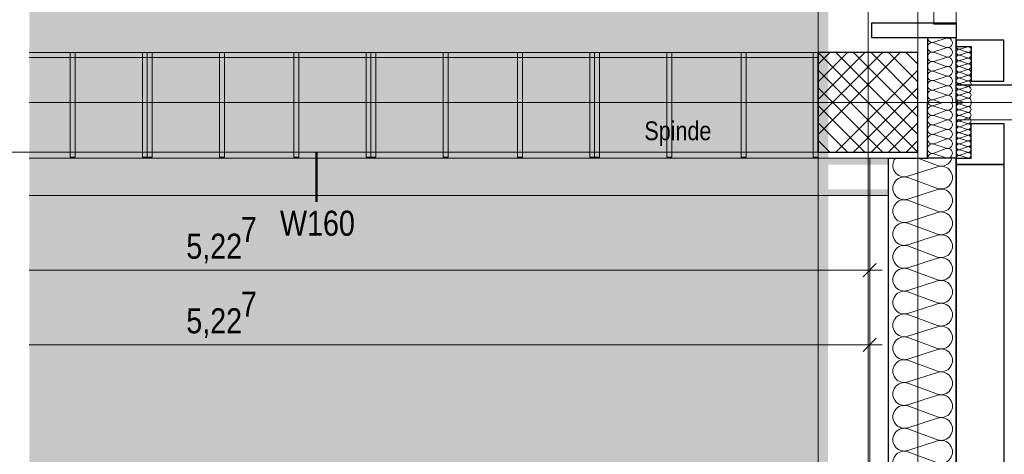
# Model space of a CAD drawing. Extents: x -634 to 300, y 62 to 1102.
# Tile 34 of 125: x -555 to -476, y 513 to 548. Entities that reach past the tile are written whole.
import ezdxf
from ezdxf.lldxf.tags import DXFTag

# ---------------------------------------------------------------- set-up
doc = ezdxf.new("R2010")
doc.units = 0
doc.layers.get('0').update_dxf_attribs({"lineweight": 13})
for name, color, linetype, lineweight, true_color in [('00 -Bauelemente -Gipskarton', 7, 'Continuous', 9, 0xff7fe6), ('30 -33 Aussenwände- 3 Aussenstützen', 7, 'Continuous', 50, 0x0000dd), ('30 -33 Aussenwände- 7 Fassade_ Elemente', 7, 'Continuous', 9, 0x00aacc), ('30 -34 Innenwände- 2 nichttragend', 7, 'Continuous', 18, 0xff7fe6), ('30 -35 Decken- 1 Konstruktion-Träger- Stahlbeton', 7, 'Continuous', 13, 0x33aa00), ('60- 61 allgemeine Ausstattung- 1 Möbel', 9, 'Continuous', 9, 0x808080), ('70 -72 Beschriftung- 1 Beschriftung allgemein', 7, 'Continuous', 9, 0xff6633), ('70 -76 Bemaßung- 2 Allgemein', 9, 'Continuous', 5, 0x808080), ('iwb_Layout Achsbezeichung', 1, 'Continuous', 13, 0xff0000), ('iwb_Layout BA_Markierung', 7, 'Continuous', 9, 0xbadcdc)]:
    doc.layers.add(name, color=color, linetype=linetype, lineweight=lineweight, true_color=true_color)
doc.layers.add('70 -71 Achsen- 1 Gebäudeachsen', color=7, linetype='STRICHPUNKT2-A06CPW00L0', lineweight=18)
doc.layers.add('70 -75 Raumstempel- 3 Wandstempel', color=7, linetype='Continuous', lineweight=50)
doc.styles.get("Standard").update_dxf_attribs({"font": 'ARIALN.TTF'})
tags = doc.linetypes.add('grob-A06CPVZVL0', pattern=[14, 3, -8, 3]).pattern_tags.tags
tags[8:9] = [DXFTag(74, 4), DXFTag(75, 0), DXFTag(340, '0'), DXFTag(46, 0.0), DXFTag(50, 0.0), DXFTag(44, 0.0), DXFTag(45, 0.0)]
tags[6:7] = [DXFTag(74, 4), DXFTag(75, 0), DXFTag(340, '0'), DXFTag(46, 0.0), DXFTag(50, 0.0), DXFTag(44, 0.0), DXFTag(45, 0.0)]
tags[4:5] = [DXFTag(74, 4), DXFTag(75, 0), DXFTag(340, '0'), DXFTag(46, 0.0), DXFTag(50, 0.0), DXFTag(44, 0.0), DXFTag(45, 0.0)]
tags = doc.linetypes.add('STRICHPUNKT2', pattern=[12.7, 6.35, -3.175, 0, -3.175]).pattern_tags.tags
tags[10:11] = [DXFTag(74, 4), DXFTag(75, 0), DXFTag(340, '0'), DXFTag(46, 0.0), DXFTag(50, 0.0), DXFTag(44, 0.0), DXFTag(45, 0.0)]
tags[8:9] = [DXFTag(74, 4), DXFTag(75, 0), DXFTag(340, '0'), DXFTag(46, 0.0), DXFTag(50, 0.0), DXFTag(44, 0.0), DXFTag(45, 0.0)]
tags[6:7] = [DXFTag(74, 4), DXFTag(75, 0), DXFTag(340, '0'), DXFTag(46, 0.0), DXFTag(50, 0.0), DXFTag(44, 0.0), DXFTag(45, 0.0)]
tags[4:5] = [DXFTag(74, 4), DXFTag(75, 0), DXFTag(340, '0'), DXFTag(46, 0.0), DXFTag(50, 0.0), DXFTag(44, 0.0), DXFTag(45, 0.0)]
tags = doc.linetypes.add('STRICHPUNKT2-A06CPW00L0', pattern=[12.7, 6.35, -3.175, 0, -3.175]).pattern_tags.tags
tags[10:11] = [DXFTag(74, 4), DXFTag(75, 0), DXFTag(340, '0'), DXFTag(46, 0.0), DXFTag(50, 0.0), DXFTag(44, 0.0), DXFTag(45, 0.0)]
tags[8:9] = [DXFTag(74, 4), DXFTag(75, 0), DXFTag(340, '0'), DXFTag(46, 0.0), DXFTag(50, 0.0), DXFTag(44, 0.0), DXFTag(45, 0.0)]
tags[6:7] = [DXFTag(74, 4), DXFTag(75, 0), DXFTag(340, '0'), DXFTag(46, 0.0), DXFTag(50, 0.0), DXFTag(44, 0.0), DXFTag(45, 0.0)]
tags[4:5] = [DXFTag(74, 4), DXFTag(75, 0), DXFTag(340, '0'), DXFTag(46, 0.0), DXFTag(50, 0.0), DXFTag(44, 0.0), DXFTag(45, 0.0)]

# ---------------------------------------------------------------- blocks, each defined once
blk = doc.blocks.new('Polygon-A06CPVZPL0')
at = {"color": 0, "linetype": 'ByBlock', "lineweight": -2, "ltscale": 0.13}
blk.add_solid([(-490.312, 86.033), (-554.534, 85.862), (-490.147, 1071.438), (-554.534, 1071.438)], dxfattribs=at)
blk = doc.blocks.new('Referenz-A06CPW02L0')
at = {"layer": '00 -Bauelemente -Gipskarton', "color": 0, "linetype": 'Continuous', "lineweight": 0, "ltscale": 0.13}
for points in [[(-485.393, 536.384), (-554.534, 536.384), (-554.534, 536.216)], [(-485.393, 536.384), (-554.534, 536.216), (-554.534, 536.134)], [(-485.393, 536.384), (-554.534, 536.134), (-485.393, 536.134)], [(-485.393, 536.134), (-554.534, 536.134), (-554.534, 535.967)], [(-485.393, 536.134), (-554.534, 535.967), (-554.534, 535.884)], [(-485.393, 536.134), (-554.534, 535.884), (-485.393, 535.884)], [(-485.393, 533.884), (-554.534, 533.884), (-554.534, 533.72)], [(-485.393, 533.884), (-554.534, 533.72), (-554.534, 533.634)], [(-485.393, 533.884), (-554.534, 533.634), (-485.393, 533.634)], [(-485.393, 533.634), (-554.534, 533.634), (-554.534, 533.47)], [(-485.393, 533.634), (-554.534, 533.47), (-554.534, 533.384)], [(-485.393, 533.634), (-554.534, 533.384), (-485.393, 533.384)]]:
    blk.add_solid(points, dxfattribs=at)
at = {"layer": '30 -33 Aussenwände- 3 Aussenstützen', "color": 0, "lineweight": 9}
for p, q in [((-491.033, 544.884), (-483.033, 536.884)), ((-484.448, 544.884), (-491.033, 538.298)), ((-485.862, 544.884), (-491.033, 539.712)), ((-487.276, 544.884), (-491.033, 541.126)), ((-488.69, 544.884), (-491.033, 542.54)), ((-490.104, 544.884), (-491.033, 543.955)), ((-489.619, 544.884), (-483.033, 538.298)), ((-488.205, 544.884), (-483.033, 539.712)), ((-486.791, 544.884), (-483.033, 541.126)), ((-485.376, 544.884), (-483.033, 542.54)), ((-483.962, 544.884), (-483.033, 543.955)), ((-491.033, 543.469), (-484.448, 536.884)), ((-483.033, 543.469), (-489.619, 536.884)), ((-491.033, 542.055), (-485.862, 536.884)), ((-483.033, 542.055), (-488.205, 536.884)), ((-487.033, 541.884), (-487.033, 539.884)), ((-491.033, 540.641), (-487.276, 536.884)), ((-488.033, 540.884), (-486.033, 540.884)), ((-483.033, 540.641), (-486.791, 536.884)), ((-491.033, 539.227), (-488.69, 536.884)), ((-483.033, 539.227), (-485.376, 536.884)), ((-491.033, 537.812), (-490.104, 536.884)), ((-483.033, 537.812), (-483.962, 536.884))]:
    blk.add_line(p, q, dxfattribs=at)
at = {"layer": '30 -33 Aussenwände- 3 Aussenstützen', "color": 0, "linetype": 'Continuous', "lineweight": 25, "ltscale": 0.25}
for p, q in [((-483.033, 544.884), (-491.033, 544.884)), ((-491.033, 544.884), (-491.033, 536.884)), ((-483.033, 536.884), (-483.033, 544.884)), ((-491.033, 536.884), (-483.033, 536.884))]:
    blk.add_line(p, q, dxfattribs=at)
at = {"layer": '30 -33 Aussenwände- 7 Fassade_ Elemente', "color": 0, "linetype": 'Continuous', "lineweight": 18, "ltscale": 0.18}
for p, q in [((-481.733, 547.184), (-481.733, 548.984)), ((-479.933, 548.984), (-479.933, 547.184)), ((-479.933, 547.184), (-481.733, 547.184))]:
    blk.add_line(p, q, dxfattribs=at)
at = {"layer": '30 -33 Aussenwände- 7 Fassade_ Elemente', "color": 0, "linetype": 'Continuous', "lineweight": 25, "ltscale": 0.25}
for p, q in [((-486.733, 546.084), (-486.733, 547.284)), ((-486.733, 547.284), (-479.933, 547.284)), ((-479.933, 547.284), (-479.933, 546.084)), ((-479.933, 546.084), (-486.733, 546.084)), ((-479.933, 546.084), (-482.233, 546.084)), ((-482.233, 546.084), (-482.233, 540.884)), ((-479.933, 540.884), (-479.933, 546.084)), ((-476.093, 545.884), (-479.933, 545.884)), ((-479.933, 545.884), (-479.933, 545.384)), ((-479.933, 545.384), (-478.733, 545.384)), ((-478.733, 545.384), (-478.733, 542.584)), ((-476.093, 542.584), (-476.093, 545.884)), ((-479.933, 542.284), (-475.093, 542.284)), ((-478.733, 542.584), (-476.093, 542.584)), ((-482.233, 536.384), (-482.233, 540.884)), ((-482.233, 536.384), (-482.233, 540.884)), ((-479.933, 540.884), (-479.933, 375.884)), ((-479.933, 540.884), (-479.933, 536.384)), ((-478.733, 536.384), (-478.733, 539.184)), ((-478.733, 539.184), (-476.093, 539.184)), ((-476.093, 539.184), (-476.093, 535.884)), ((-485.393, 380.384), (-485.393, 536.384)), ((-485.393, 536.384), (-482.233, 536.384)), ((-479.933, 536.384), (-482.233, 536.384)), ((-479.933, 536.384), (-478.733, 536.384)), ((-479.933, 535.884), (-479.933, 536.384)), ((-479.933, 380.884), (-479.933, 535.884)), ((-479.933, 535.884), (-476.093, 535.884)), ((-476.093, 535.884), (-479.933, 535.884)), ((-476.093, 535.884), (-476.093, 380.884))]:
    blk.add_line(p, q, dxfattribs=at)
at = {"layer": '30 -33 Aussenwände- 7 Fassade_ Elemente', "color": 0, "linetype": 'Continuous', "ltscale": 0.13}
for p, q in [((-481.733, 545.714), (-480.733, 546.035)), ((-480.733, 545.307), (-481.733, 545.676)), ((-481.733, 544.948), (-480.733, 545.269)), ((-481.733, 544.948), (-480.733, 545.269)), ((-479.633, 545.162), (-479.033, 545.354)), ((-480.733, 544.541), (-481.733, 544.91)), ((-480.733, 544.541), (-481.733, 544.91)), ((-481.733, 544.182), (-480.733, 544.503)), ((-479.634, 544.702), (-479.033, 544.894)), ((-479.634, 544.702), (-479.033, 544.894)), ((-479.034, 544.457), (-479.634, 544.68)), ((-479.034, 544.457), (-479.634, 544.68)), ((-479.634, 544.242), (-479.034, 544.435)), ((-479.033, 544.917), (-479.633, 545.139)), ((-480.733, 543.775), (-481.733, 544.144)), ((-481.733, 543.416), (-480.733, 543.737)), ((-479.034, 543.998), (-479.634, 544.22)), ((-479.634, 543.783), (-479.034, 543.975)), ((-479.034, 543.538), (-479.634, 543.76)), ((-480.733, 543.009), (-481.733, 543.378)), ((-481.733, 542.65), (-480.733, 542.971)), ((-481.733, 542.65), (-480.733, 542.971)), ((-479.635, 543.323), (-479.034, 543.516)), ((-479.035, 543.078), (-479.635, 543.301)), ((-479.635, 542.864), (-479.035, 543.056)), ((-479.035, 542.619), (-479.635, 542.841)), ((-480.733, 542.243), (-481.733, 542.612)), ((-480.733, 542.243), (-481.733, 542.612)), ((-481.733, 541.884), (-480.733, 542.205)), ((-481.733, 541.884), (-480.733, 542.205)), ((-479.636, 541.944), (-479.036, 542.137)), ((-479.636, 541.944), (-479.036, 542.137)), ((-479.635, 542.404), (-479.035, 542.596)), ((-479.035, 542.159), (-479.635, 542.381)), ((-487.033, 539.884), (-487.033, 541.884)), ((-487.033, 539.884), (-487.033, 541.884)), ((-480.733, 541.476), (-481.733, 541.846)), ((-481.733, 541.118), (-480.733, 541.439)), ((-479.036, 541.699), (-479.636, 541.922)), ((-479.036, 541.699), (-479.636, 541.922)), ((-479.636, 541.485), (-479.036, 541.677)), ((-479.636, 541.485), (-479.036, 541.677)), ((-479.036, 541.24), (-479.636, 541.462)), ((-486.033, 540.884), (-488.033, 540.884)), ((-486.033, 540.884), (-488.033, 540.884)), ((-481.733, 541.08), (-481.202, 540.884)), ((-481.733, 540.621), (-481.023, 540.884)), ((-481.733, 540.583), (-480.733, 540.262)), ((-479.636, 541.025), (-479.036, 541.217)), ((-479.636, 541.002), (-479.314, 540.883)), ((-479.636, 540.765), (-479.314, 540.884)), ((-479.636, 540.742), (-479.036, 540.55)), ((-479.036, 540.527), (-479.636, 540.305)), ((-480.733, 540.224), (-481.733, 539.855)), ((-481.733, 539.817), (-480.733, 539.496)), ((-481.733, 539.817), (-480.733, 539.496)), ((-479.636, 540.282), (-479.036, 540.09)), ((-479.636, 540.282), (-479.036, 540.09)), ((-479.036, 540.068), (-479.636, 539.845)), ((-479.036, 540.068), (-479.636, 539.845)), ((-479.636, 539.823), (-479.036, 539.63)), ((-479.636, 539.823), (-479.036, 539.63)), ((-480.733, 539.458), (-481.733, 539.089)), ((-480.733, 539.458), (-481.733, 539.089)), ((-481.733, 539.051), (-480.733, 538.73)), ((-481.733, 539.051), (-480.733, 538.73)), ((-475.093, 539.484), (-479.933, 539.484)), ((-479.933, 539.484), (-479.933, 536.384)), ((-479.035, 539.608), (-479.635, 539.386)), ((-479.635, 539.363), (-479.035, 539.171)), ((-479.035, 539.148), (-479.635, 538.926)), ((-479.635, 538.904), (-479.035, 538.711)), ((-480.733, 538.692), (-481.733, 538.323)), ((-481.733, 538.285), (-480.733, 537.964)), ((-479.035, 538.689), (-479.635, 538.466)), ((-479.635, 538.444), (-479.034, 538.252)), ((-479.034, 538.229), (-479.634, 538.007)), ((-480.733, 537.926), (-481.733, 537.557)), ((-480.733, 537.926), (-481.733, 537.557)), ((-481.733, 537.519), (-480.733, 537.198)), ((-481.733, 537.519), (-480.733, 537.198)), ((-479.634, 537.984), (-479.034, 537.792)), ((-479.034, 537.769), (-479.634, 537.547)), ((-479.634, 537.525), (-479.034, 537.332)), ((-479.034, 537.31), (-479.634, 537.087)), ((-479.034, 537.31), (-479.634, 537.087)), ((-480.733, 537.16), (-481.733, 536.791)), ((-481.733, 536.753), (-480.733, 536.432)), ((-479.634, 537.065), (-479.033, 536.873)), ((-479.634, 537.065), (-479.033, 536.873)), ((-479.033, 536.85), (-479.633, 536.628)), ((-479.633, 536.605), (-479.033, 536.413)), ((-479.933, 536.384), (-486.893, 536.384)), ((-486.893, 536.384), (-486.893, 380.384)), ((-481.433, 535.707), (-483.833, 534.936)), ((-481.433, 535.797), (-483.02, 536.384)), ((-483.833, 534.846), (-481.433, 533.958)), ((-481.433, 533.868), (-483.833, 533.097)), ((-481.433, 533.868), (-483.833, 533.097)), ((-483.833, 533.007), (-481.433, 532.12)), ((-483.833, 533.007), (-481.433, 532.12)), ((-481.433, 532.03), (-483.833, 531.259)), ((-481.433, 532.03), (-483.833, 531.259)), ((-483.833, 531.169), (-481.433, 530.281)), ((-481.433, 530.191), (-483.833, 529.42)), ((-483.833, 529.33), (-481.433, 528.443)), ((-481.433, 528.353), (-483.833, 527.581)), ((-483.833, 527.491), (-481.433, 526.604)), ((-481.433, 526.514), (-483.833, 525.743)), ((-483.833, 525.653), (-481.433, 524.766)), ((-481.433, 524.676), (-483.833, 523.904)), ((-483.833, 523.814), (-481.433, 522.927)), ((-481.433, 522.837), (-483.833, 522.066)), ((-483.833, 521.976), (-481.433, 521.089)), ((-481.433, 520.999), (-483.833, 520.227)), ((-483.833, 520.137), (-481.433, 519.25)), ((-481.433, 519.16), (-483.833, 518.389)), ((-483.833, 518.299), (-481.433, 517.412)), ((-481.433, 517.322), (-483.833, 516.55)), ((-483.833, 516.46), (-481.433, 515.573)), ((-481.433, 515.483), (-483.833, 514.712)), ((-483.833, 514.622), (-481.433, 513.735)), ((-481.433, 513.645), (-483.833, 512.873)), ((-483.833, 512.783), (-481.433, 511.896))]:
    blk.add_line(p, q, dxfattribs=at)
for centre, major_axis, end_param in [((-481.851, 546.078), (-0.383, 0.005), 1.896254), ((-480.616, 545.671), (-0.117, -0.364), 3.765224), ((-481.851, 545.312), (0.117, 0.364), 3.764652), ((-481.851, 545.312), (0.117, 0.364), 3.764652), ((-480.616, 544.905), (-0.117, -0.364), 3.765224), ((-480.616, 544.905), (-0.117, -0.364), 3.765224), ((-479.703, 545.38), (-0.23, 0.003), 1.896254), ((-478.963, 545.135), (-0.071, -0.219), 3.765224), ((-481.851, 544.546), (0.117, 0.364), 3.764652), ((-481.851, 544.546), (0.117, 0.364), 3.764652), ((-480.616, 544.139), (-0.117, -0.364), 3.765224), ((-479.704, 544.921), (0.071, 0.219), 3.764652), ((-479.704, 544.921), (0.071, 0.219), 3.764652), ((-479.704, 544.461), (0.071, 0.219), 3.764652), ((-479.704, 544.461), (0.071, 0.219), 3.764652), ((-478.963, 544.676), (-0.071, -0.219), 3.765224), ((-478.963, 544.676), (-0.071, -0.219), 3.765224), ((-478.963, 544.216), (-0.071, -0.219), 3.765224), ((-481.851, 543.78), (0.117, 0.364), 3.764652), ((-480.616, 543.373), (-0.117, -0.364), 3.765224), ((-479.704, 544.001), (0.071, 0.219), 3.764652), ((-479.705, 543.542), (0.071, 0.219), 3.764652), ((-478.964, 543.757), (-0.071, -0.219), 3.765224), ((-481.851, 543.014), (0.117, 0.364), 3.764652), ((-481.851, 543.014), (-0.31, 0.225), 1.254884), ((-481.851, 543.014), (0.117, 0.364), 1.254884), ((-480.616, 542.607), (-0.117, -0.364), 3.765224), ((-480.616, 542.607), (0.31, 0.225), 1.255075), ((-480.616, 542.607), (0.31, -0.225), 1.255075), ((-479.706, 542.622), (0.071, 0.219), 3.764652), ((-479.705, 543.082), (0.071, 0.219), 3.764652), ((-478.964, 543.297), (-0.071, -0.219), 3.765224), ((-478.965, 542.837), (-0.071, -0.219), 3.765224), ((-481.851, 542.248), (0.117, 0.364), 3.764652), ((-481.851, 542.248), (-0.31, 0.225), 1.254884), ((-481.851, 543.014), (-0.31, -0.225), 1.254884), ((-481.851, 542.248), (0.117, 0.364), 1.254884), ((-481.851, 542.248), (-0.31, -0.225), 1.254884), ((-480.616, 542.607), (-0.117, -0.364), 1.255075), ((-480.616, 541.841), (-0.117, -0.364), 3.765224), ((-480.616, 541.841), (0.31, 0.225), 1.255075), ((-480.616, 541.841), (0.31, -0.225), 1.255075), ((-479.706, 542.163), (0.071, 0.219), 3.764652), ((-479.706, 542.163), (-0.186, 0.135), 1.254884), ((-479.706, 542.163), (0.071, 0.219), 1.254884), ((-479.706, 542.163), (-0.186, -0.135), 1.254884), ((-478.965, 541.918), (-0.071, -0.219), 3.765224), ((-478.965, 541.918), (0.186, 0.135), 1.255075), ((-478.965, 542.378), (-0.071, -0.219), 3.765224), ((-478.965, 541.918), (0.186, -0.135), 1.255075), ((-481.851, 541.482), (-0.31, 0.225), 1.254884), ((-481.851, 541.482), (0.117, 0.364), 1.254884), ((-481.851, 541.482), (-0.31, -0.225), 1.254884), ((-480.616, 541.841), (-0.117, -0.364), 1.255075), ((-480.616, 541.075), (0.332, -0.191), 2.405647), ((-479.707, 541.244), (-0.186, 0.135), 1.254884), ((-479.706, 541.703), (0.071, 0.219), 3.764652), ((-479.706, 541.703), (-0.186, 0.135), 1.254884), ((-479.706, 541.703), (0.071, 0.219), 1.254884), ((-479.706, 541.703), (-0.186, -0.135), 1.254884), ((-479.707, 541.244), (0.071, 0.219), 1.254884), ((-478.965, 541.918), (-0.071, -0.219), 1.255075), ((-478.966, 541.458), (-0.071, -0.219), 3.765224), ((-478.966, 541.458), (0.186, 0.135), 1.255075), ((-478.966, 541.458), (-0.071, -0.219), 1.255075), ((-478.966, 540.999), (0.198, -0.116), 2.411197), ((-478.966, 541.458), (0.186, -0.135), 1.255075), ((-481.851, 540.219), (-0.31, 0.225), 1.254884), ((-481.851, 540.985), (-0.369, -0.102), 1.613483), ((-481.851, 540.716), (0.117, 0.364), 1.428714), ((-481.851, 540.219), (0.117, 0.364), 1.254884), ((-480.616, 540.626), (-0.117, -0.364), 2.619647), ((-479.707, 540.523), (-0.186, 0.135), 1.254884), ((-479.707, 540.784), (0.071, 0.219), 1.434048), ((-479.707, 540.983), (-0.207, -0.1), 1.434048), ((-479.707, 541.244), (-0.186, -0.135), 1.254884), ((-479.707, 540.523), (0.07, 0.219), 1.254884), ((-478.966, 540.768), (-0.07, -0.219), 2.411197), ((-478.966, 540.309), (-0.07, -0.219), 3.765224), ((-478.966, 540.309), (0.186, 0.135), 1.255075), ((-478.966, 540.309), (0.186, -0.135), 1.255075), ((-481.851, 539.453), (0.117, 0.364), 3.764652), ((-481.851, 539.453), (-0.31, 0.225), 1.254884), ((-481.851, 540.219), (-0.31, -0.225), 1.254884), ((-481.851, 539.453), (0.117, 0.364), 1.254884), ((-480.616, 539.86), (-0.117, -0.364), 3.765224), ((-480.616, 539.86), (0.31, 0.225), 1.255075), ((-480.616, 539.86), (0.31, -0.225), 1.255075), ((-479.706, 540.064), (0.07, 0.219), 3.764652), ((-479.706, 540.064), (-0.186, 0.135), 1.254884), ((-479.706, 539.604), (0.07, 0.219), 3.764652), ((-479.706, 539.604), (-0.186, 0.135), 1.254884), ((-479.707, 540.523), (-0.186, -0.135), 1.254884), ((-479.706, 540.064), (0.07, 0.219), 1.254884), ((-479.706, 540.064), (-0.186, -0.135), 1.254884), ((-479.706, 539.604), (0.07, 0.219), 1.254884), ((-478.966, 540.309), (-0.07, -0.219), 1.255075), ((-478.965, 539.849), (-0.07, -0.219), 3.765224), ((-478.965, 539.849), (0.186, 0.135), 1.255075), ((-478.965, 539.849), (-0.07, -0.219), 1.255075), ((-478.965, 539.389), (-0.07, -0.219), 3.765224), ((-478.965, 539.849), (0.186, -0.135), 1.255075), ((-481.851, 538.687), (0.117, 0.364), 3.764652), ((-481.851, 538.687), (-0.31, 0.225), 1.254884), ((-481.851, 539.453), (-0.31, -0.225), 1.254884), ((-481.851, 538.687), (0.117, 0.364), 1.254884), ((-480.616, 539.86), (-0.117, -0.364), 1.255075), ((-480.616, 539.094), (-0.117, -0.364), 3.765224), ((-480.616, 539.094), (0.31, 0.225), 1.255075), ((-480.616, 539.094), (-0.117, -0.364), 1.255075), ((-480.616, 539.094), (0.31, -0.225), 1.255075), ((-479.706, 539.145), (0.07, 0.219), 3.764652), ((-479.705, 538.685), (0.07, 0.219), 3.764652), ((-479.706, 539.604), (-0.186, -0.135), 1.254884), ((-478.965, 538.93), (-0.07, -0.219), 3.765224), ((-481.851, 537.921), (0.117, 0.364), 3.764652), ((-481.851, 537.921), (0.117, 0.364), 3.764652), ((-481.851, 538.687), (-0.31, -0.225), 1.254884), ((-480.616, 538.328), (-0.117, -0.364), 3.765224), ((-479.705, 538.225), (0.07, 0.219), 3.764652), ((-478.964, 538.47), (-0.07, -0.219), 3.765224), ((-478.964, 538.01), (-0.07, -0.219), 3.765224), ((-481.851, 537.155), (0.117, 0.364), 3.764652), ((-481.851, 537.155), (0.117, 0.364), 3.764652), ((-480.616, 537.562), (-0.117, -0.364), 3.765224), ((-480.616, 537.562), (-0.117, -0.364), 3.765224), ((-479.704, 537.766), (0.07, 0.219), 3.764652), ((-479.704, 537.306), (0.07, 0.219), 3.764652), ((-479.704, 537.306), (0.07, 0.219), 3.764652), ((-478.963, 537.551), (-0.07, -0.219), 3.765224), ((-478.963, 537.091), (-0.07, -0.219), 3.765224), ((-478.963, 537.091), (-0.07, -0.219), 3.765224), ((-481.851, 536.389), (0.117, 0.364), 1.896254), ((-480.616, 536.796), (-0.117, -0.364), 3.765224), ((-479.704, 536.846), (0.07, 0.219), 3.764652), ((-479.704, 536.846), (0.07, 0.219), 3.764652), ((-479.703, 536.387), (0.07, 0.219), 1.896254), ((-478.963, 536.632), (-0.07, -0.219), 3.765224), ((-484.115, 535.81), (-0.717, 0.574), 2.557098), ((-481.152, 536.671), (-0.282, -0.874), 1.563745), ((-481.152, 534.833), (0.744, 0.539), 1.254884), ((-484.115, 533.971), (0.282, 0.874), 3.765224), ((-484.115, 533.971), (0.282, 0.874), 1.255075), ((-481.152, 534.833), (0.744, -0.539), 1.254884), ((-484.115, 533.971), (-0.744, 0.539), 1.255075), ((-481.152, 534.833), (-0.282, -0.874), 1.254884), ((-484.115, 533.971), (-0.744, -0.539), 1.255075), ((-481.152, 532.994), (-0.282, -0.874), 3.764652), ((-481.152, 532.994), (0.744, 0.539), 1.254884), ((-481.152, 532.994), (0.744, -0.539), 1.254884), ((-484.115, 532.133), (0.282, 0.874), 3.765224), ((-484.115, 532.133), (-0.744, 0.539), 1.255075), ((-484.115, 532.133), (0.282, 0.874), 1.255075), ((-481.152, 532.994), (-0.282, -0.874), 1.254884), ((-481.152, 531.156), (-0.282, -0.874), 3.764652), ((-481.152, 531.156), (0.744, 0.539), 1.254884), ((-484.115, 530.294), (0.282, 0.874), 3.765224), ((-484.115, 532.133), (-0.744, -0.539), 1.255075), ((-481.152, 531.156), (0.744, -0.539), 1.254884), ((-481.152, 531.156), (-0.282, -0.874), 1.254884), ((-481.152, 529.317), (-0.282, -0.874), 3.764652), ((-484.115, 528.456), (0.282, 0.874), 3.765224), ((-481.152, 527.479), (-0.282, -0.874), 3.764652), ((-484.115, 526.617), (0.282, 0.874), 3.765224), ((-481.152, 525.64), (-0.282, -0.874), 3.764652), ((-484.115, 524.779), (0.282, 0.874), 3.765224), ((-481.152, 523.801), (-0.282, -0.874), 3.764652), ((-484.115, 522.94), (0.282, 0.874), 3.765224), ((-481.152, 521.963), (-0.282, -0.874), 3.764652), ((-484.115, 521.102), (0.282, 0.874), 3.765224), ((-481.152, 520.124), (-0.282, -0.874), 3.764652), ((-484.115, 519.263), (0.282, 0.874), 3.765224), ((-481.152, 518.286), (-0.282, -0.874), 3.764652), ((-484.115, 517.425), (0.282, 0.874), 3.765224), ((-481.152, 516.447), (-0.282, -0.874), 3.764652), ((-484.115, 515.586), (0.282, 0.874), 3.765224), ((-481.152, 514.609), (-0.282, -0.874), 3.764652), ((-484.115, 513.748), (0.282, 0.874), 3.765224), ((-481.152, 512.77), (-0.282, -0.874), 3.764652), ((-484.115, 511.909), (0.282, 0.874), 3.765224)]:
    blk.add_ellipse(centre, major_axis=major_axis, ratio=1, start_param=0, end_param=end_param, dxfattribs=at)
at = {"layer": '30 -34 Innenwände- 2 nichttragend', "color": 0, "linetype": 'Continuous', "ltscale": 0.18}
for p, q in [((-554.534, 536.384), (-485.393, 536.384)), ((-554.534, 533.384), (-485.393, 533.384))]:
    blk.add_line(p, q, dxfattribs=at)
at = {"layer": '30 -35 Decken- 1 Konstruktion-Träger- Stahlbeton', "color": 0, "linetype": 'grob-A06CPVZVL0', "lineweight": -2, "ltscale": 0.13}
for p, q in [((-491.033, 379.884), (-491.033, 596.884)), ((-483.033, 379.884), (-483.033, 596.884)), ((-491.033, 544.884), (-554.534, 544.884)), ((-491.033, 536.884), (-554.534, 536.884))]:
    blk.add_line(p, q, dxfattribs=at)
at = {"layer": '30 -35 Decken- 1 Konstruktion-Träger- Stahlbeton', "color": 0, "lineweight": 35}
blk.add_line((-491.033, 536.884), (-491.033, 544.884), dxfattribs=at)
at = {"layer": '60- 61 allgemeine Ausstattung- 1 Möbel', "color": 0, "linetype": 'grob-A06CPVZVL0', "lineweight": 15, "ltscale": 0.15}
for p, q in [((-554.534, 544.884), (-491.033, 544.884)), ((-491.033, 544.484), (-554.534, 544.484)), ((-551.233, 536.484), (-551.233, 544.884)), ((-551.233, 544.884), (-550.833, 544.884)), ((-550.833, 544.884), (-550.833, 536.484)), ((-545.433, 536.484), (-545.433, 544.884)), ((-545.433, 544.884), (-545.033, 544.884)), ((-545.033, 536.484), (-545.033, 544.884)), ((-545.033, 544.884), (-544.633, 544.884)), ((-545.033, 544.884), (-545.033, 536.484)), ((-544.633, 544.884), (-544.633, 536.484)), ((-539.233, 536.484), (-539.233, 544.884)), ((-539.233, 544.884), (-538.833, 544.884)), ((-538.833, 544.884), (-538.833, 536.484)), ((-533.233, 536.484), (-533.233, 544.884)), ((-533.233, 544.884), (-532.833, 544.884)), ((-532.833, 544.884), (-532.833, 536.484)), ((-527.433, 536.484), (-527.433, 544.884)), ((-527.433, 544.884), (-527.033, 544.884)), ((-527.033, 536.484), (-527.033, 544.884)), ((-527.033, 544.884), (-526.633, 544.884)), ((-527.033, 544.884), (-527.033, 536.484)), ((-526.633, 544.884), (-526.633, 536.484)), ((-521.233, 536.484), (-521.233, 544.884)), ((-521.233, 544.884), (-520.833, 544.884)), ((-520.833, 544.884), (-520.833, 536.484)), ((-515.233, 536.484), (-515.233, 544.884)), ((-515.233, 544.884), (-514.833, 544.884)), ((-514.833, 544.884), (-514.833, 536.484)), ((-509.433, 536.484), (-509.433, 544.884)), ((-509.433, 544.884), (-509.033, 544.884)), ((-509.033, 544.884), (-509.033, 536.484)), ((-509.033, 536.484), (-509.033, 544.884)), ((-509.033, 544.884), (-508.633, 544.884)), ((-508.633, 544.884), (-508.633, 536.484)), ((-503.233, 536.484), (-503.233, 544.884)), ((-503.233, 544.884), (-502.833, 544.884)), ((-502.833, 544.884), (-502.833, 536.484)), ((-497.233, 536.484), (-497.233, 544.884)), ((-497.233, 544.884), (-496.833, 544.884)), ((-496.833, 544.884), (-496.833, 536.484)), ((-491.433, 536.484), (-491.433, 544.884)), ((-491.433, 544.884), (-491.033, 544.884)), ((-491.033, 544.884), (-491.033, 536.484)), ((-491.033, 544.884), (-491.033, 544.484)), ((-550.833, 536.484), (-551.233, 536.484)), ((-545.033, 536.484), (-545.433, 536.484)), ((-544.633, 536.484), (-545.033, 536.484)), ((-538.833, 536.484), (-539.233, 536.484)), ((-532.833, 536.484), (-533.233, 536.484)), ((-527.033, 536.484), (-527.433, 536.484)), ((-526.633, 536.484), (-527.033, 536.484)), ((-520.833, 536.484), (-521.233, 536.484)), ((-514.833, 536.484), (-515.233, 536.484)), ((-509.033, 536.484), (-509.433, 536.484)), ((-508.633, 536.484), (-509.033, 536.484)), ((-502.833, 536.484), (-503.233, 536.484)), ((-496.833, 536.484), (-497.233, 536.484)), ((-491.033, 536.484), (-491.433, 536.484))]:
    blk.add_line(p, q, dxfattribs=at)
at = {"layer": '70 -71 Achsen- 1 Gebäudeachsen', "color": 0, "linetype": 'STRICHPUNKT2-A06CPW00L0', "ltscale": 0.18}
for p, q in [((-487.033, 1075.824), (-487.033, 76.384)), ((-554.534, 540.884), (92.907, 540.884))]:
    blk.add_line(p, q, dxfattribs=at)
at = {"layer": '70 -75 Raumstempel- 3 Wandstempel', "color": 0, "linetype": 'Continuous', "ltscale": 0.5}
blk.add_line((-531.413, 532.884), (-531.413, 536.884), dxfattribs=at)
at = {"layer": '70 -76 Bemaßung- 2 Allgemein', "color": 0, "linetype": 'Continuous', "ltscale": 0.13}
for p, q in [((-486.893, 529.884), (-486.893, 526.384)), ((-487.954, 527.384), (-554.534, 527.384)), ((-485.893, 527.384), (-487.954, 527.384)), ((-486.893, 523.884), (-486.893, 520.384)), ((-487.954, 521.384), (-554.534, 521.384)), ((-485.893, 521.384), (-487.954, 521.384))]:
    blk.add_line(p, q, dxfattribs=at)
at = {"layer": '70 -76 Bemaßung- 2 Allgemein', "color": 0, "linetype": 'Continuous', "lineweight": 20, "ltscale": 0.2}
for p, q in [((-486.363, 527.914), (-487.424, 526.853)), ((-486.363, 521.914), (-487.424, 520.853))]:
    blk.add_line(p, q, dxfattribs=at)
at = {"layer": '70 -72 Beschriftung- 1 Beschriftung allgemein', "color": 0, "linetype": 'Continuous', "ltscale": 0.13, "insert": (-505.029, 539.351), "char_height": 1.51033, "attachment_point": 1}
blk.add_mtext('{\\fArial Narrow;Spinde}', dxfattribs=at)
at = {"layer": '70 -75 Raumstempel- 3 Wandstempel', "color": 0, "linetype": 'Continuous', "ltscale": 0.5, "insert": (-534.355, 532.168), "char_height": 2.01377, "attachment_point": 1}
blk.add_mtext('{\\fArial Narrow;W160}', dxfattribs=at)
at = {"layer": '70 -76 Bemaßung- 2 Allgemein', "color": 0, "linetype": 'Continuous', "ltscale": 0.13, "char_height": 2.01377, "attachment_point": 1}
for s, insert in [('{\\fArial Narrow;7}', (-537.499, 531.66)), ('{\\fArial Narrow;5,22}', (-541.897, 530.318)), ('{\\fArial Narrow;7}', (-537.499, 525.66)), ('{\\fArial Narrow;5,22}', (-541.897, 524.318))]:
    blk.add_mtext(s, dxfattribs=dict(at, insert=insert))

msp = doc.modelspace()

# ---------------------------------------------------------------- linework, layer by layer
at = {"layer": 'iwb_Layout Achsbezeichung', "linetype": 'STRICHPUNKT2', "lineweight": 13, "ltscale": 0.39}
msp.add_line((-554.534, 536.884), (-561.87, 536.884), dxfattribs=at)

# ---------------------------------------------------------------- block references
at = {"color": 8, "lineweight": 13, "ltscale": 0.13, "true_color": 0x808080}
msp.add_blockref('Referenz-A06CPW02L0', (0, 0), dxfattribs=at)
at = {"layer": 'iwb_Layout BA_Markierung', "ltscale": 0.13}
msp.add_blockref('Polygon-A06CPVZPL0', (0, 0), dxfattribs=at)

doc.saveas('drawing.dxf')
